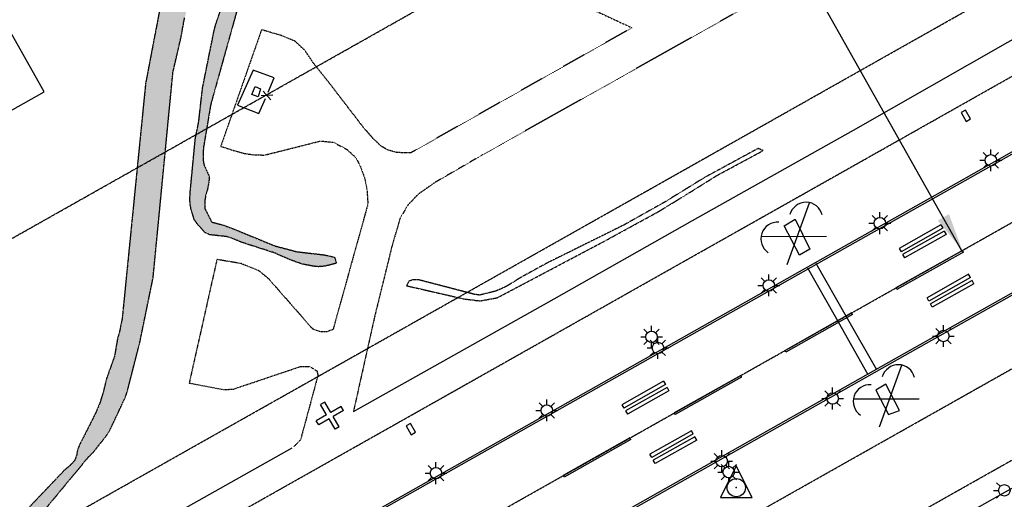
# Model space of a CAD drawing. Header units: feet. Extents: x 0 to 208040, y 0 to 211214.
# Tile 57 of 71: x 198182 to 199729, y 202214 to 202967. Entities that reach past the tile are written whole.
import ezdxf

# ---------------------------------------------------------------- set-up
doc = ezdxf.new("R2010")
doc.units = ezdxf.units.FT
doc.header["$LTSCALE"] = 0.5
doc.header["$MEASUREMENT"] = 0
doc.header["$XCLIPFRAME"] = 0
for name, pattern in [('CENTER2', [1.125, 0.75, -0.125, 0.125, -0.125]), ('HIDDEN2', [0.1875, 0.125, -0.0625]), ('PHANTOM2', [1.25, 0.625, -0.125, 0.125, -0.125, 0.125, -0.125])]:
    doc.linetypes.add(name, pattern=pattern)
doc.layers.get('0').update_dxf_attribs({"linetype": 'CONTINUOUS'})
for name, color, linetype in [('1-OFA', 13, 'CENTER2'), ('1-RSA', 13, 'CENTER2'), ('1-RUNWAYCL', 5, 'CENTER2'), ('1-SIGNS', 5, 'CONTINUOUS'), ('ABBANDONTW', 5, 'HIDDEN2'), ('AIR-MARKING', 5, 'CONTINUOUS'), ('AIR-PAVED', 1, 'CONTINUOUS'), ('E-EXCAVATE', 11, 'CONTINUOUS'), ('E-NEWMARKING', 5, 'CONTINUOUS'), ('f-apboundarytext', 42, 'CONTINUOUS'), ('F-BRL', 110, 'PHANTOM2'), ('FENCE', 11, 'CONTINUOUS'), ('HV-CONTROL', 11, 'CONTINUOUS'), ('image', 7, 'CONTINUOUS'), ('MISC-OBJECT', 11, 'CONTINUOUS'), ('MISC-UTILITY', 11, 'CONTINUOUS'), ('NEWCLOSEDSYM', 1, 'CONTINUOUS'), ('RUNWAYLIGHTS', 11, 'CONTINUOUS'), ('STREAM', 11, 'PHANTOM2'), ('TRACT1AREA', 3, 'CONTINUOUS'), ('Water', 5, 'CONTINUOUS')]:
    doc.layers.add(name, color=color, linetype=linetype)
picture_1 = doc.add_image_def('image1.jpg', size_in_pixel=(2000, 2400))

# ---------------------------------------------------------------- blocks, each defined once
blk = doc.blocks.new('FENCTICK', base_point=(196004.4, 202230.9))
for p, q in [((196000.4, 202222.9), (196008.4, 202238.9)), ((196008.4, 202222.9), (196000.4, 202238.9))]:
    blk.add_line(p, q)
blk = doc.blocks.new('HV-CONTROL', base_point=(0, 18.8))
blk.add_lwpolyline([(-25.1, 3.2), (24.9, 3.2), (-0.1, 53.2)], close=True)
blk.add_circle((-0.1, 18.8), 14.4)
blk.add_point((-0.1, 18.8))

msp = doc.modelspace()

# ---------------------------------------------------------------- hatches: boundary and pattern name
at = {"layer": 'Water'}
h = msp.add_hatch(dxfattribs=at)
h.set_pattern_fill('DOTS', color=256, scale=200, angle=20, style=0)
h.paths.add_polyline_path([(198379.3, 202500), (198391.9, 202561.8), (198423, 202884), (198435.5, 202938.1), (198441.4, 202969.5), (198449.5, 202998.8), (198462.9, 203042.9), (198472.8, 203083), (198500.1, 203149.7), (198541.1, 203221.3), (198574.2, 203269.2), (198580.5, 203275.9), (198594.4, 203284.5), (198602.6, 203291.6), (198611.6, 203316.2), (198634.6, 203359.2), (198656, 203388.3), (198666.2, 203399.7), (198695, 203423.6), (198703, 203428.8), (198714.2, 203434.4), (198739.3, 203444.5), (198769.5, 203460.5), (198795.5, 203472), (198858.1, 203508.3), (198925.7, 203552), (198975.2, 203579.3), (199022.7, 203608.8), (199211, 203747.8), (199288.9, 203795), (199405.4, 203857.8), (199538.4, 203912.3), (199546.3, 203916.4), (199565.1, 203928.1), (199573.2, 203931.4), (199613.2, 203943.8), (199620.1, 203948.2), (199621.7, 203956.7), (199621.6, 203965), (199619.1, 203973), (199611.1, 203990.6), (199602.4, 204006.2), (199588.4, 204023.8), (199561.3, 204067.1), (199549.4, 204091.8), (199539, 204107.8), (199519, 204131.9), (199492.9, 204157.7), (199487.6, 204163.8), (199482.7, 204171.2), (199468.7, 204194.8), (199453.8, 204215.5), (199436.1, 204245.3), (199419.7, 204265.6), (199411.4, 204273.6), (199380, 204296.6), (199373.3, 204303.1), (199365.4, 204313.8), (199360.9, 204323), (199348.7, 204350.7), (199344.4, 204358.4), (199334.2, 204373.8), (199330.6, 204381.1), (199324, 204387.3), (199315.2, 204394), (199279.6, 204436.2), (199270.3, 204451.6), (199232.8, 204506.5), (199211.9, 204538.8), (199177.8, 204583), (199154.6, 204607.4), (199147.9, 204613.1), (199138.1, 204620.2), (199122.6, 204629.1), (199110.3, 204637.1), (199086.9, 204643.4), (199053.8, 204645.7), (199045.1, 204644.9), (199036.5, 204641.9), (199025.6, 204636.5), (199015.8, 204632.5), (199005.4, 204629.7), (198992.6, 204628.2), (198945.6, 204626.5), (198883.3, 204612.6), (198823.1, 204591), (198766.6, 204573.7), (198721.6, 204554.5), (198702.3, 204548.5), (198639.2, 204536.7), (198630.9, 204533.7), (198610.7, 204521.9), (198602.9, 204518.8), (198584.4, 204515.4), (198551, 204513.7), (198532.8, 204514.8), (198524.5, 204514.3), (198516, 204512.9), (198522.8, 204508.2), (198541.7, 204506.8), (198568.5, 204506.2), (198576.8, 204505.4), (198580.4, 204498.1), (198579.9, 204489.6), (198586.6, 204497.8), (198589.3, 204504.3), (198618, 204513.7), (198625.9, 204517.5), (198635.6, 204523.3), (198646.2, 204528.5), (198654, 204531.5), (198665.3, 204535.1), (198714.1, 204543.4), (198722.6, 204545.6), (198747, 204550.6), (198755.9, 204554.1), (198787.6, 204571.8), (198831, 204586), (198859.9, 204594.3), (198868, 204597.4), (198910.5, 204610.3), (198935.2, 204616.4), (198944.7, 204617.6), (199005.7, 204619.1), (199020, 204622.5), (199027.6, 204626.1), (199042.9, 204633.9), (199064.5, 204636.4), (199073.6, 204636.9), (199095.1, 204630.8), (199121.1, 204618.1), (199148.7, 204595.4), (199170, 204570.6), (199204.8, 204525.8), (199233, 204482.5), (199245.5, 204462.9), (199287.5, 204399.5), (199295, 204390.8), (199301.2, 204384.6), (199328.8, 204359), (199335.9, 204351.1), (199343.3, 204341), (199352.8, 204325.4), (199366, 204299.5), (199371.6, 204290.4), (199377.9, 204283.4), (199395.8, 204270.7), (199402.8, 204265), (199419.5, 204248.7), (199426.3, 204240.8), (199433.9, 204229.9), (199439.2, 204220), (199440.8, 204211.8), (199442.1, 204199.4), (199452.6, 204168.4), (199461.4, 204150.4), (199467.5, 204143.9), (199509.9, 204114.8), (199530.1, 204097.9), (199538.4, 204086.7), (199545.8, 204074.5), (199565.6, 204040.7), (199570.5, 204032.7), (199590.8, 203991.7), (199595.5, 203984.3), (199601.1, 203977.9), (199605.5, 203970.8), (199608.3, 203963), (199609.2, 203954.9), (199603.7, 203951), (199592.9, 203947.9), (199586.8, 203945.2), (199576.9, 203943.7), (199568.2, 203943.7), (199551, 203946.3), (199513.8, 203933.1), (199506.5, 203929.7), (199430, 203903), (199421.8, 203901.3), (199398.1, 203897.9), (199389.1, 203895.8), (199380.2, 203892.3), (199369.7, 203886.6), (199359.7, 203880), (199297.9, 203846.2), (199290.7, 203841.5), (199257.5, 203821.5), (199207.9, 203786.7), (199107.1, 203720.3), (199037.2, 203672.9), (199030.6, 203667.6), (199022.9, 203660.2), (199017.5, 203653.5), (199010.6, 203646.4), (199000.2, 203638.2), (198977.6, 203625.3), (198962, 203613.6), (198954.7, 203609.7), (198936.7, 203603.8), (198928.5, 203602.7), (198933.2, 203609.5), (198927.6, 203615.4), (198919.8, 203618.5), (198910.3, 203620.5), (198898.6, 203621.6), (198878.3, 203622.4), (198871.8, 203627.3), (198865.1, 203621.7), (198857.4, 203619.5), (198848.8, 203619.2), (198840.6, 203618.1), (198835.9, 203607.2), (198812.9, 203599.4), (198819.6, 203594.2), (198827.3, 203590.6), (198833.9, 203586), (198834.5, 203577.9), (198832.9, 203569.4), (198830.8, 203561.6), (198826.2, 203552.3), (198815.6, 203535.9), (198809.4, 203529.7), (198798.4, 203529.4), (198791, 203533.8), (198780.4, 203537.8), (198767.5, 203538.4), (198757.2, 203537), (198746.2, 203534), (198706.6, 203520.4), (198697.3, 203518.6), (198689.2, 203518), (198678.6, 203519.3), (198648.8, 203527.4), (198640.5, 203528.4), (198629.6, 203528.9), (198618, 203528.4), (198594.3, 203524.9), (198586.4, 203522.7), (198578.3, 203519.7), (198561.6, 203510.2), (198555.2, 203504.4), (198558.5, 203496.6), (198566.8, 203493.7), (198575, 203492.4), (198586.4, 203494.5), (198600.2, 203504.2), (198608, 203507.3), (198617.7, 203507.7), (198664.8, 203500.4), (198681.6, 203496.5), (198685.1, 203488.1), (198680.2, 203481), (198658.7, 203475.2), (198650.9, 203471.7), (198629.3, 203453.3), (198623.4, 203447.4), (198616.2, 203438.9), (198604.1, 203421.8), (198599.2, 203411.5), (198596.3, 203403.5), (198592.3, 203395.8), (198584.6, 203392.8), (198578.1, 203398.2), (198569.3, 203398.7), (198565.1, 203391.1), (198562.7, 203373.6), (198560.8, 203364.9), (198555.6, 203352.8), (198553.3, 203344.9), (198551.4, 203336), (198550.5, 203326.2), (198550.8, 203317.5), (198558.2, 203313.1), (198563.2, 203306.5), (198555.1, 203292.2), (198544.5, 203295.6), (198513.2, 203311.6), (198506.4, 203316.5), (198480.7, 203349), (198475.5, 203356.7), (198462.5, 203390.3), (198458.1, 203397.5), (198447.7, 203401.1), (198439.5, 203402.4), (198433.3, 203396.5), (198436.8, 203361.6), (198443.3, 203347.3), (198456.6, 203328.4), (198461.9, 203322.3), (198477.8, 203309), (198484.2, 203302.8), (198498.2, 203285.1), (198497.9, 203276.6), (198492.6, 203266), (198489.3, 203256.4), (198490.7, 203248), (198490.4, 203235.9), (198483.1, 203214.9), (198479.5, 203207.4), (198459.8, 203171.4), (198456.6, 203163.4), (198449.3, 203139.4), (198445.5, 203129.8), (198431.5, 203097.3), (198420.7, 203061.8), (198413.3, 203040.5), (198380.2, 202867.1), (198343.6, 202500)])
h = msp.add_hatch(dxfattribs=at)
h.set_pattern_fill('DOTS', color=256, scale=200, angle=20, style=0)
h.paths.add_polyline_path([(198680, 202584.3), (198669, 202581.3), (198661, 202579.6), (198651.6, 202578.8), (198643.3, 202579.6), (198625.4, 202583.1), (198607.5, 202589.6), (198581.5, 202600.9), (198532.2, 202616.7), (198515.4, 202623.6), (198507.3, 202626), (198480.8, 202629), (198473.1, 202632.6), (198461.7, 202645.7), (198456.7, 202652.6), (198451.7, 202668.7), (198450, 202676.9), (198449.7, 202684.9), (198450.1, 202694.6), (198458.2, 202779.4), (198463.6, 202806.2), (198469.6, 202859.3), (198487.9, 202950.7), (198490.7, 202960.4), (198517, 203035.8), (198528.5, 203076.3), (198569.6, 203181.4), (198573.5, 203189.1), (198638.6, 203280.7), (198686.5, 203337.7), (198720.5, 203372.2), (198752.8, 203396.5), (198761.1, 203401.7), (198823.2, 203434.8), (198830.9, 203439.8), (198966.4, 203513.6), (198975.9, 203519.7), (199011.1, 203537.9), (199033, 203552), (199075.8, 203576.2), (199153.7, 203627), (199160.8, 203630.9), (199196.7, 203656.1), (199257.8, 203703.2), (199375.3, 203772.6), (199382.6, 203776.2), (199390.4, 203778.7), (199385.4, 203771.6), (199284.7, 203698), (199204.4, 203643.9), (199037, 203536.4), (199016, 203524.9), (198952.8, 203485.4), (198932.6, 203475.7), (198876.3, 203441.2), (198858.8, 203431.6), (198851.7, 203426.8), (198849.6, 203419), (198857.8, 203420.4), (198864.4, 203425.4), (198872, 203428.7), (198878.2, 203423.6), (198879, 203415.2), (198865.4, 203352.1), (198853.7, 203329.8), (198848.8, 203323.3), (198839.4, 203314), (198830.9, 203307), (198815, 203291.3), (198807.8, 203285.8), (198778.8, 203253.8), (198765.7, 203233.3), (198756.8, 203215.4), (198752.1, 203208), (198745.7, 203199.8), (198737.9, 203197.3), (198734.4, 203205.1), (198732.7, 203216.8), (198718, 203239.9), (198711.2, 203245.1), (198702.9, 203247.7), (198681.5, 203251.8), (198674, 203254.9), (198666.6, 203258.8), (198658.8, 203261.7), (198650.3, 203259.8), (198640.1, 203244.6), (198605, 203204.7), (198590.8, 203184.3), (198582.3, 203168.2), (198568, 203134.6), (198532.5, 203038.1), (198525.9, 203013.5), (198531, 203007.1), (198530.6, 202997.8), (198525.4, 202987.2), (198482.5, 202833.7), (198471.2, 202766.6), (198470.4, 202757.9), (198470.4, 202746.6), (198472, 202737.9), (198480.1, 202720.8), (198479.6, 202712.2), (198477, 202699), (198474.3, 202689.6), (198473, 202680.9), (198473.1, 202670.4), (198484, 202649), (198502.3, 202644.1), (198520.2, 202637.4), (198583.5, 202611.4), (198617.5, 202602.4), (198661.3, 202597.3), (198677.1, 202593.7)])
h.paths.add_polyline_path([(198670.4, 203282.4), (198679.1, 203274.8), (198687, 203273), (198695.2, 203274.7), (198701.8, 203279.5), (198709.4, 203283.1), (198725.4, 203282.4), (198734, 203282.7), (198741.9, 203280.6), (198750.1, 203280.1), (198758.1, 203282.3), (198757.3, 203290.4), (198750.7, 203295.1), (198743.3, 203298.7), (198735.3, 203296.5), (198727.2, 203293.5), (198723.3, 203300.5), (198727, 203308.3), (198734.4, 203312.7), (198742.3, 203314.6), (198743.7, 203323.9), (198747.4, 203332.1), (198756.6, 203339), (198760.6, 203347), (198768.8, 203348.4), (198771.8, 203340.1), (198779.5, 203336.7), (198789.3, 203346.8), (198797.7, 203348.4), (198806.7, 203344.1), (198814.6, 203342.5), (198825.1, 203342.6), (198842.4, 203347.2), (198849.8, 203351.6), (198841.2, 203357), (198834.2, 203362.7), (198827.1, 203366.6), (198778.2, 203369.5), (198770.2, 203369.2), (198762, 203367.5), (198749.5, 203363), (198712.9, 203338.5), (198705.6, 203332.2), (198684, 203304.4), (198673, 203287.5)], flags=16)
h = msp.add_hatch(dxfattribs=at)
h.set_pattern_fill('DOTS', color=256, scale=200, angle=20, style=0)
h.paths.add_polyline_path([(198343.6, 202500), (198343.3, 202497.1), (198339, 202476.3), (198336.3, 202467.9), (198331.1, 202437.8), (198318.9, 202403.5), (198314.1, 202383.9), (198308.7, 202365.9), (198301.8, 202349.3), (198275.8, 202298.1), (198273, 202290.5), (198271.7, 202282.3), (198268.6, 202274.3), (198261.7, 202266.9), (198252.7, 202259.4), (198186.1, 202189.4), (198157, 202164.7), (198149.1, 202159.8), (198140.5, 202156.8), (198130.8, 202156.1), (198120.3, 202153.3), (198112, 202147.1), (198103.7, 202138.5), (198095.9, 202132.8), (198085.5, 202128.1), (198074.5, 202125.1), (198065, 202123.8), (198041.1, 202123.6), (197987.1, 202128.4), (197923, 202143.1), (197889, 202146.8), (197880.2, 202150.3), (197869.2, 202155.9), (197858.3, 202160.1), (197831, 202163.2), (197810.5, 202162.6), (197794, 202157.7), (197786.2, 202154.4), (197776.5, 202151.6), (197765.2, 202151.5), (197752.6, 202154.3), (197744.8, 202156.6), (197735.9, 202156.6), (197728.5, 202151.7), (197720.6, 202144.1), (197682.4, 202128.6), (197673.8, 202126.2), (197635.7, 202119.8), (197619, 202118.9), (197599.5, 202116.9), (197582.5, 202121.5), (197573.7, 202122), (197558.3, 202121.3), (197513.1, 202102.4), (197498.8, 202093.2), (197487.4, 202088.1), (197436, 202071.9), (197427, 202070.4), (197415.5, 202070.9), (197409.6, 202076.5), (197407.4, 202084.8), (197399.1, 202081.8), (197391.4, 202073.9), (197383.1, 202074.7), (197368.5, 202084.9), (197360.2, 202088.1), (197352.3, 202089.6), (197330.8, 202091.6), (197322.7, 202094.2), (197314.8, 202096), (197309.9, 202089.5), (197309.7, 202081.4), (197316.5, 202077.1), (197324, 202074), (197335, 202068.1), (197339.4, 202060.5), (197334.8, 202053.9), (197325.2, 202051.3), (197268.8, 202045.5), (197243.3, 202047.6), (197235.3, 202048.9), (197227.6, 202051.7), (197220.3, 202057.2), (197217.7, 202066.9), (197219.2, 202077.2), (197213.6, 202086), (197202.3, 202086), (197193.6, 202084.9), (197171.5, 202074.6), (197163.7, 202072.1), (197092, 202071), (197081.4, 202069.5), (197071.7, 202066.4), (196950, 202044.1), (196929.2, 202042.3), (196901.2, 202044.1), (196849.6, 202054.5), (196841.6, 202055.5), (196836.2, 202049), (196829.1, 202044.8), (196820, 202045.1), (196795.1, 202056.8), (196705, 202089.8), (196653.2, 202103.7), (196583.2, 202106.9), (196566.2, 202106.1), (196554.8, 202104.2), (196545.6, 202104), (196509, 202107.9), (196500.1, 202108), (196500.1, 202063), (196562, 202066), (196675.2, 202059.8), (196688.9, 202057.8), (196700.5, 202055.1), (196734.8, 202043.3), (196847.2, 201997.3), (196857.5, 201994.7), (196871.5, 201992.3), (196903.2, 201990), (196926.1, 201991.6), (196978.2, 202006.6), (197008.5, 202012.1), (197232.1, 202008.4), (197308, 202002.2), (197324.9, 202002.2), (197333.6, 202003.3), (197387.7, 202014.4), (197485.6, 202042.9), (197494, 202046.2), (197589.7, 202072.2), (197630.1, 202079.2), (197714.1, 202102.9), (197839.9, 202121), (197883.4, 202120.8), (198030.8, 202108.2), (198039.4, 202108.2), (198067.1, 202112.1), (198088.7, 202116.6), (198097.1, 202119.5), (198108.6, 202125.7), (198117.2, 202131.4), (198135.4, 202139.9), (198152.3, 202148.8), (198160.7, 202149.6), (198168.7, 202151.3), (198174.9, 202157.7), (198207.5, 202182), (198220.8, 202196.1), (198290.3, 202279.8), (198297.3, 202286.7), (198318.6, 202313.4), (198323.9, 202321.8), (198347.6, 202372.4), (198350.8, 202381), (198371, 202459.6), (198379.3, 202500)])

# ---------------------------------------------------------------- linework, layer by layer
at = {"layer": '1-OFA'}
for p, q in [((196356.1, 201112.4), (200817, 203627.9)), ((196652.5, 200533.3), (201136.3, 203061.7))]:
    msp.add_line(p, q, dxfattribs=at)
at = {"layer": '1-RSA'}
for p, q in [((196513.8, 201057.8), (200878.4, 203519)), ((196467.9, 200572.7), (201074.9, 203170.6))]:
    msp.add_line(p, q, dxfattribs=at)
at = {"layer": '1-RUNWAYCL'}
msp.add_line((194428.7, 199652.5), (203328.5, 204671), dxfattribs=at)
at = {"layer": '1-SIGNS'}
for p, q in [((199668.5, 202824.7), (199661.5, 202820.8)), ((199661.5, 202820.8), (199669.4, 202806.8)), ((199676.3, 202810.8), (199668.5, 202824.7)), ((199669.4, 202806.8), (199676.3, 202810.8)), ((198796.3, 202332.8, 8.8), (198789.3, 202328.9, 8.8)), ((198804.1, 202318.9, 8.8), (198796.3, 202332.8, 8.8)), ((198789.3, 202328.9, 8.8), (198797.1, 202315, 8.8)), ((198797.1, 202315, 8.8), (198804.1, 202318.9, 8.8))]:
    msp.add_line(p, q, dxfattribs=at)
at = {"layer": 'ABBANDONTW'}
for p, q in [((198929.3, 203053.8, 8.3), (199144.3, 202954, 8.3)), ((199144.3, 202954, 8.3), (198796.5, 202757.5, 8.3)), ((198562.2, 202950.9, 8.3), (198498.1, 202767.9, 8.3)), ((198592.2, 202942.2, 8.3), (198562.2, 202950.9, 8.3)), ((198614.7, 202933.1, 8.3), (198592.2, 202942.2, 8.3)), ((198630.3, 202918.5, 8.3), (198614.7, 202933.1, 8.3)), ((198644, 202898.2, 8.3), (198630.3, 202918.5, 8.3)), ((198669.2, 202866.7, 8.3), (198644, 202898.2, 8.3)), ((198722.4, 202797.4, 8.3), (198669.2, 202866.7, 8.3)), ((198737.4, 202780.2, 8.3), (198722.4, 202797.4, 8.3)), ((198498.1, 202767.9, 8.3), (198518.9, 202761.2, 8.3)), ((198566.8, 202754.1, 8.3), (198655, 202776.2, 8.3)), ((198655, 202776.2, 8.3), (198675.2, 202774.1, 8.3)), ((198675.2, 202774.1, 8.3), (198695.9, 202763.3, 8.3)), ((198750.5, 202767.9, 8.3), (198737.4, 202780.2, 8.3)), ((198760.2, 202762.2, 8.3), (198750.5, 202767.9, 8.3)), ((198518.9, 202761.2, 8.3), (198535.1, 202756.7, 8.3)), ((198535.1, 202756.7, 8.3), (198549.7, 202754.6, 8.3)), ((198549.7, 202754.6, 8.3), (198566.8, 202754.1, 8.3)), ((198695.9, 202763.3, 8.3), (198710.3, 202750.2, 8.3)), ((198710.3, 202750.2, 8.3), (198717.3, 202736.7, 8.3)), ((198774.3, 202758.2, 8.3), (198760.2, 202762.2, 8.3)), ((198787.4, 202757.6, 8.3), (198774.3, 202758.2, 8.3)), ((198796.5, 202757.5, 8.3), (198787.4, 202757.6, 8.3)), ((198717.3, 202736.7, 8.3), (198724.6, 202717, 8.3)), ((198724.6, 202717, 8.3), (198728, 202698.4, 8.3)), ((198728, 202698.4, 8.3), (198729.3, 202677.1, 8.3)), ((198729.3, 202677.1, 8.3), (198680.1, 202500, 8.3))]:
    msp.add_line(p, q, dxfattribs=at)
for points, elevation in [([(200733.5, 203644.1), (200663.8, 203646.1), (200557.8, 203654), (200524.7, 203653.8), (200491.4, 203644.3), (200447.3, 203620.2), (200094.7, 203424), (199681.1, 203189.3), (199282.9, 202964), (198909.4, 202754.4), (198835.2, 202711.3), (198808.5, 202692.8), (198792.2, 202675.6), (198779.7, 202654.5), (198766.7, 202609.5), (198739.8, 202500)], 8.3), ([(198626, 202500), (198573.3, 202560), (198558.3, 202572.2), (198530.2, 202583.6), (198492.1, 202590.1), (198471.9, 202500)], 9.4), ([(198471.9, 202500), (198448.5, 202396.1), (198503.3, 202385.7), (198518.4, 202386.7), (198622.8, 202421.9), (198638.1, 202422.1), (198649.5, 202414.9), (198650.8, 202408.3), (198623.5, 202307), (198612.3, 202295.7)], 9.4), ([(198674.6, 202480.1), (198664.3, 202476.5), (198655.5, 202476.3), (198642.7, 202480.9), (198626, 202500)], 9.4), ([(198680.1, 202500), (198674.6, 202480.1)], 8.3), ([(198739.8, 202500), (198706.6, 202351.4)], 8.3)]:
    msp.add_lwpolyline(points, dxfattribs=dict(at, elevation=elevation))
at = {"layer": 'AIR-MARKING'}
for points, elevation in [([(199481.6, 202500), (199433.9, 202583.9)], 12.9), ([(199464, 202500), (199420.7, 202576.5)], 12.6), ([(198240.1, 201035.4), (199182.2, 201908.6), (199199.8, 201922.2), (199224.7, 201939.2), (199260.2, 201959.6), (200219, 202500)], 15.3), ([(199515.5, 202409), (199464, 202500)], 12.6), ([(199529, 202416.6), (199481.6, 202500)], 12.9)]:
    msp.add_lwpolyline(points, dxfattribs=dict(at, elevation=elevation))
at = {"layer": 'AIR-PAVED'}
for points, elevation in [([(198706.6, 202351.4), (199021.9, 202528.3), (199239.3, 202651.5), (199492.2, 202793.4), (199735.1, 202931.4), (200093.9, 203133.2), (200470.8, 203345.2), (200770.7, 203514.4), (200786, 203523.9)], 8.3), ([(198609.8, 202293.9), (197949.5, 201922.6), (197414, 201610.7)], 9.4)]:
    msp.add_lwpolyline(points, dxfattribs=dict(at, elevation=elevation))
at = {"layer": 'E-EXCAVATE'}
for p, q in [((199388.1, 202582.5), (199423.4, 202679.3)), ((199450.2, 202626), (199347.2, 202625.9)), ((199533.1, 202327.4), (199568.5, 202424.2)), ((199595.3, 202370.9), (199492.2, 202370.8))]:
    msp.add_line(p, q, dxfattribs=at)
for centre, start, end in [((199417.7, 202653.8), 13.8275, 164.272), ((199373.1, 202622.6), 85.7324, 236.1769), ((199562.8, 202398.7), 13.8275, 164.272), ((199518.1, 202367.4), 85.7324, 236.1769)]:
    msp.add_arc(centre, 26.2, start, end, dxfattribs=at)
at = {"layer": 'E-NEWMARKING'}
for p, q in [((200931.5, 203430.1), (199653.5, 202709.6)), ((200933, 203427.5), (199655, 202707)), ((199653.5, 202709.6), (199476.7, 202609.9)), ((199655, 202707), (199478.2, 202607.3)), ((199629.5, 202644.4), (199564.2, 202607.6)), ((199629.5, 202644.4), (199632.5, 202639.2)), ((199632.5, 202639.2), (199567.1, 202602.4)), ((199634.9, 202634.8), (199569.6, 202598)), ((199637.9, 202629.6), (199572.5, 202592.8)), ((199634.9, 202634.8), (199637.9, 202629.6)), ((199476.7, 202609.9), (198112.4, 201840.8)), ((199478.2, 202607.3), (198113.8, 201838.2)), ((199663.5, 202604.5), (199559, 202545.5)), ((199665, 202601.8), (199560.5, 202542.9)), ((199564.2, 202607.6), (199567.1, 202602.4)), ((199569.6, 202598), (199572.5, 202592.8)), ((199663.5, 202604.5), (199664.3, 202603.2)), ((199665, 202601.8), (199664.3, 202603.2)), ((199673.2, 202566.9), (199607.9, 202530.1)), ((199676.2, 202561.7), (199673.2, 202566.9)), ((199676.2, 202561.7), (199610.8, 202524.8)), ((199678.6, 202557.3), (199613.3, 202520.5)), ((199681.6, 202552.1), (199616.2, 202515.2)), ((199681.6, 202552.1), (199678.6, 202557.3)), ((199559, 202545.5), (199559.7, 202544.2)), ((199560.5, 202542.9), (199559.7, 202544.2)), ((199748.3, 202541.5), (199571.5, 202441.8)), ((199749.8, 202538.9), (199573, 202439.2)), ((199610.8, 202524.8), (199607.9, 202530.1)), ((199616.2, 202515.2), (199613.3, 202520.5)), ((199489.3, 202506.2), (199384.8, 202447.3)), ((199490.8, 202503.6), (199386.2, 202444.7)), ((199489.3, 202506.2), (199490, 202504.9)), ((199490.8, 202503.6), (199490, 202504.9)), ((199571.5, 202441.8), (198207.2, 201672.6)), ((199384.8, 202447.3), (199385.5, 202446)), ((199386.2, 202444.7), (199385.5, 202446)), ((199573, 202439.2), (198208.6, 201670)), ((199194, 202398.9), (199128.6, 202362)), ((199194, 202398.9), (199196.9, 202393.6)), ((199315.1, 202408), (199210.5, 202349.1)), ((199316.5, 202405.4), (199212, 202346.5)), ((199315.1, 202408), (199315.8, 202406.7)), ((199316.5, 202405.4), (199315.8, 202406.7)), ((199196.9, 202393.6), (199131.6, 202356.8)), ((199199.4, 202389.3), (199134, 202352.5)), ((199202.3, 202384.1), (199137, 202347.2)), ((199199.4, 202389.3), (199202.3, 202384.1)), ((199128.6, 202362), (199131.6, 202356.8)), ((199134, 202352.5), (199137, 202347.2)), ((199210.5, 202349.1), (199211.3, 202347.8)), ((199212, 202346.5), (199211.3, 202347.8)), ((199237.7, 202321.3), (199172.3, 202284.5)), ((199240.6, 202316.1), (199237.7, 202321.3)), ((199140.9, 202309.8), (199036.3, 202250.9)), ((199142.3, 202307.2), (199037.8, 202248.3)), ((199140.9, 202309.8), (199141.6, 202308.5)), ((199142.3, 202307.2), (199141.6, 202308.5)), ((199240.6, 202316.1), (199175.3, 202279.3)), ((199243.1, 202311.8), (199177.7, 202274.9)), ((199246, 202306.5), (199180.7, 202269.7)), ((199246, 202306.5), (199243.1, 202311.8)), ((199175.3, 202279.3), (199172.3, 202284.5)), ((199180.7, 202269.7), (199177.7, 202274.9)), ((199036.3, 202250.9), (199037.1, 202249.6)), ((199037.8, 202248.3), (199037.1, 202249.6))]:
    msp.add_line(p, q, dxfattribs=at)
at = {"layer": 'f-apboundarytext'}
msp.add_line((199662.8, 202603.9), (199048.8, 203692.7), dxfattribs=at)
msp.add_solid([(199642.4, 202661.3), (199625, 202651.4), (199663.3, 202604.2)], dxfattribs=at)
at = {"layer": 'F-BRL', "ltscale": 2}
msp.add_line((196948.5, 201934.3), (200997.7, 204217.7), dxfattribs=at)
at = {"layer": 'FENCE', "elevation": 12.6}
for points in [[(198572.5, 202853.1), (198582.1, 202875.5), (198549.1, 202887.7), (198524.4, 202832.3)], [(198524.4, 202832.3), (198558.1, 202819.2), (198568.2, 202842.9)]]:
    msp.add_lwpolyline(points, dxfattribs=at)
at = {"layer": 'MISC-OBJECT'}
for points, elevation in [([(199407.5, 202596.8), (199383.3, 202643), (199400.7, 202653.7), (199423.7, 202606.3)], 12.9), ([(199564.5, 202352.9), (199543.1, 202394.3), (199527.7, 202385), (199547.2, 202346.5)], 11.8)]:
    msp.add_lwpolyline(points, close=True, dxfattribs=dict(at, elevation=elevation))
at = {"layer": 'MISC-UTILITY', "elevation": 17.4}
msp.add_lwpolyline([(198556.7, 202845.5), (198547.2, 202849.2), (198552.1, 202861.9), (198560.6, 202857.9)], close=True, dxfattribs=at)
at = {"layer": 'NEWCLOSEDSYM'}
for p, q in [((198661.5, 202366.2), (198655, 202362.4)), ((198670.9, 202350), (198661.5, 202366.2)), ((198664.5, 202346.2), (198655, 202362.4)), ((198687.1, 202359.5), (198670.9, 202350)), ((198690.9, 202353), (198674.7, 202343.5)), ((198690.9, 202353), (198687.1, 202359.5)), ((198664.5, 202346.2), (198648.3, 202336.7)), ((198652.1, 202330.3), (198648.3, 202336.7)), ((198668.3, 202339.8), (198652.1, 202330.3)), ((198677.8, 202323.6), (198668.3, 202339.8)), ((198684.2, 202327.4), (198674.7, 202343.5)), ((198684.2, 202327.4), (198677.8, 202323.6))]:
    msp.add_line(p, q, dxfattribs=at)
at = {"layer": 'RUNWAYLIGHTS'}
for p, q in [((199701.8, 202752.2), (199696.1, 202758)), ((199708.2, 202754.9), (199708.2, 202763)), ((199714.5, 202752.2), (199720.3, 202758)), ((199691.1, 202745.9), (199699.2, 202745.9)), ((199701.8, 202739.5), (199696.1, 202733.8)), ((199708.2, 202728.8), (199708.2, 202736.9)), ((199714.5, 202739.5), (199720.3, 202733.8)), ((199717.2, 202745.9), (199725.3, 202745.9)), ((199527.4, 202653.5), (199521.7, 202659.2)), ((199533.8, 202656.1), (199533.8, 202664.2)), ((199540.2, 202653.5), (199545.9, 202659.2)), ((199516.7, 202647.1), (199524.8, 202647.1)), ((199542.8, 202647.1), (199550.9, 202647.1)), ((199527.4, 202640.8), (199521.7, 202635)), ((199533.8, 202630), (199533.8, 202638.1)), ((199540.2, 202640.8), (199545.9, 202635)), ((199359.4, 202558.4), (199359.4, 202566.5)), ((199342.3, 202549.4), (199350.4, 202549.4)), ((199353, 202555.7), (199347.3, 202561.5)), ((199365.8, 202555.7), (199371.5, 202561.5)), ((199368.4, 202549.4), (199376.5, 202549.4)), ((199353, 202543), (199347.3, 202537.3)), ((199359.4, 202532.3), (199359.4, 202540.4)), ((199365.8, 202543), (199371.5, 202537.3)), ((199168.8, 202474.9), (199163.1, 202480.7)), ((199175.1, 202477.6), (199175.1, 202485.7)), ((199181.5, 202474.9), (199187.2, 202480.7)), ((199627.2, 202476.3), (199621.5, 202482)), ((199633.6, 202478.9), (199633.6, 202487)), ((199640, 202476.3), (199645.7, 202482)), ((199158, 202468.6), (199166.1, 202468.6)), ((199168.8, 202462.2), (199163.1, 202456.5)), ((199178.7, 202457.5), (199173, 202463.3)), ((199175.1, 202451.5), (199175.1, 202459.6)), ((199181.5, 202462.2), (199187.2, 202456.5)), ((199184.1, 202468.6), (199192.2, 202468.6)), ((199185.1, 202460.2), (199185.1, 202468.3)), ((199191.4, 202457.5), (199197.1, 202463.3)), ((199616.5, 202469.9), (199624.6, 202469.9)), ((199627.2, 202463.6), (199621.5, 202457.8)), ((199633.6, 202452.8), (199633.6, 202460.9)), ((199640, 202463.6), (199645.7, 202457.8)), ((199642.6, 202469.9), (199650.7, 202469.9)), ((199168, 202451.2), (199176.1, 202451.2)), ((199178.7, 202444.8), (199173, 202439.1)), ((199185.1, 202434.1), (199185.1, 202442.2)), ((199191.4, 202444.8), (199197.1, 202439.1)), ((199194.1, 202451.2), (199202.2, 202451.2)), ((199453.2, 202378.2), (199447.5, 202383.9)), ((199459.6, 202380.8), (199459.6, 202388.9)), ((199465.9, 202378.2), (199471.7, 202383.9)), ((199004.1, 202359.4), (198998.3, 202365.2)), ((199010.4, 202362.1), (199010.4, 202370.2)), ((199016.8, 202359.4), (199022.5, 202365.2)), ((199442.5, 202371.8), (199450.6, 202371.8)), ((199453.2, 202365.5), (199447.5, 202359.7)), ((199465.9, 202365.5), (199471.7, 202359.7)), ((199468.6, 202371.8), (199476.7, 202371.8)), ((198993.3, 202353.1), (199001.4, 202353.1)), ((199019.4, 202353.1), (199027.5, 202353.1)), ((199459.6, 202354.7), (199459.6, 202362.8)), ((199004.1, 202346.7), (198998.3, 202341)), ((199010.4, 202336), (199010.4, 202344.1)), ((199016.8, 202346.7), (199022.5, 202341)), ((199285.3, 202282.4), (199285.3, 202290.5)), ((198836.3, 202263.6), (198836.3, 202271.7)), ((199268.2, 202273.4), (199276.3, 202273.4)), ((199279, 202279.8), (199273.2, 202285.5)), ((199291.7, 202279.8), (199297.4, 202285.5)), ((199294.3, 202273.4), (199302.4, 202273.4)), ((199296.3, 202265.3), (199296.3, 202273.4)), ((198830, 202261), (198824.2, 202266.7)), ((198842.7, 202261), (198848.4, 202266.7)), ((199279, 202267.1), (199273.2, 202261.4)), ((199279.2, 202256.3), (199287.3, 202256.3)), ((199290, 202262.7), (199284.2, 202268.4)), ((199285.3, 202256.3), (199285.3, 202264.4)), ((199291.7, 202267.1), (199297.4, 202261.4)), ((199302.7, 202262.7), (199308.4, 202268.4)), ((199305.3, 202256.3), (199313.4, 202256.3)), ((198819.2, 202254.6), (198827.3, 202254.6)), ((198830, 202248.3), (198824.2, 202242.6)), ((198836.3, 202237.5), (198836.3, 202245.6)), ((198842.7, 202248.3), (198848.4, 202242.6)), ((198845.3, 202254.6), (198853.4, 202254.6)), ((199290, 202250), (199284.2, 202244.2)), ((199296.3, 202239.2), (199296.3, 202247.3)), ((199302.7, 202250), (199308.4, 202244.2)), ((199723, 202233.9), (199717.3, 202239.6)), ((199712.3, 202227.6), (199720.4, 202227.6)), ((199723, 202221.2), (199717.3, 202215.5))]:
    msp.add_line(p, q, dxfattribs=at)
for centre in [(199708.2, 202745.9), (199533.8, 202647.1), (199359.4, 202549.4), (199175.1, 202468.6), (199633.6, 202469.9), (199185.1, 202451.2), (199459.6, 202371.8), (199010.4, 202353.1), (199285.3, 202273.4), (198836.3, 202254.6), (199296.3, 202256.3), (199729.4, 202227.6)]:
    msp.add_circle(centre, 9, dxfattribs=at)
at = {"layer": 'STREAM', "elevation": 5}
for points in [[(198413.3, 203040.5), (198380.1, 202867.1), (198343.5, 202500)], [(198525.3, 202987.3), (198482.4, 202833.7), (198471.1, 202766.6), (198470.3, 202757.9), (198470.4, 202746.6), (198472, 202737.9), (198480.1, 202720.8), (198479.5, 202712.2), (198477, 202699), (198474.2, 202689.6), (198472.9, 202680.9), (198473, 202670.4), (198483.9, 202649), (198502.2, 202644.1), (198520.1, 202637.4), (198583.4, 202611.4), (198617.5, 202602.4), (198661.3, 202597.3), (198677, 202593.7), (198679.9, 202584.3), (198668.9, 202581.3), (198661, 202579.6), (198651.5, 202578.8), (198643.3, 202579.6), (198625.3, 202583.1), (198607.4, 202589.6), (198581.4, 202600.9), (198532.1, 202616.7), (198515.3, 202623.6), (198507.2, 202626), (198480.7, 202629), (198473, 202632.6), (198461.6, 202645.7), (198456.6, 202652.6), (198451.6, 202668.7), (198450, 202676.9), (198449.6, 202684.9), (198450, 202694.6), (198458.1, 202779.4), (198463.5, 202806.2), (198469.5, 202859.3), (198487.9, 202950.7), (198490.6, 202960.4), (198516.9, 203035.8)], [(198379.2, 202500), (198391.9, 202561.8), (198423, 202884), (198435.5, 202938.1), (198441.3, 202969.5)], [(198343.5, 202500), (198343.2, 202497.1), (198338.9, 202476.3), (198336.3, 202467.9), (198331.1, 202437.8), (198318.8, 202403.5), (198314, 202383.9), (198308.6, 202365.9), (198301.7, 202349.3), (198275.8, 202298.1), (198272.9, 202290.5), (198271.6, 202282.3), (198268.5, 202274.3), (198261.6, 202266.9), (198252.6, 202259.4), (198186.1, 202189.4)], [(198220.8, 202196.1), (198290.2, 202279.8), (198297.3, 202286.7), (198318.5, 202313.4), (198323.8, 202321.8), (198347.6, 202372.4), (198350.8, 202381), (198370.9, 202459.6), (198379.2, 202500)]]:
    msp.add_lwpolyline(points, dxfattribs=at)
msp.add_lwpolyline([(198790.1, 202548.9), (198880.5, 202528.2), (198905.7, 202525.1), (198932.7, 202530.1), (199101.9, 202619.4), (199186.2, 202665.5), (199229.4, 202691.9), (199278.3, 202722.4), (199350.3, 202761.1), (199342.5, 202764.5), (199258.1, 202718.7), (199196.6, 202680.8), (199131.8, 202644.4), (199011, 202584.6), (198970.6, 202562.5), (198946.9, 202547.8), (198930.4, 202540.5), (198905.2, 202534.2), (198897, 202535.3), (198808.2, 202558.4), (198799.9, 202558.4), (198793.5, 202555.8)], close=True, dxfattribs=at)
at = {"layer": 'TRACT1AREA', "color": 3}
for p, q in [((198220.6, 202853.3), (198095.1, 203076.1)), ((197515.6, 202456.2), (198220.6, 202853.3))]:
    msp.add_line(p, q, dxfattribs=at)

# ---------------------------------------------------------------- block references
at = {"layer": 'FENCE', "rotation": 66.92357225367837}
msp.add_blockref('FENCTICK', (198570.8, 202847.7), dxfattribs=at)
at = {"layer": 'HV-CONTROL'}
msp.add_blockref('HV-CONTROL', (199308.3, 202231.8), dxfattribs=at)

# ---------------------------------------------------------------- pictures from other files: only their frames are drawn
at = {"layer": 'image'}
image = msp.add_image(picture_1, insert=(189577.4, 187001.2), size_in_units=(14997.8, 17997.4), rotation=0.6, dxfattribs=at)
image.set_boundary_path([(132.996, 330.714), (430.192, 24.765), (1020.87, 15.748), (1441.694, 2.418), (1679.783, 17.58), (1693.604, 9.457), (1619.806, 230.729), (1548.014, 470.558), (1535.763, 774.424), (1569.421, 992.353), (1639.473, 1205.262), (1591.986, 1384.6), (1519.706, 1505.468), (1523.142, 1667.603), (1504.677, 1730.756), (1672.9, 1884.48), (1821.97, 1931.65), (1498.085, 2118.297), (960.466, 2148.074), (673.895, 2165.344), (458.475, 2163.088), (240.59, 2160.806), (87.062, 2055.378), (143.158, 1779.843), (140.638, 1536.635), (138.25, 1280.692), (130.08, 1093.17), (219.456, 785.044), (141.38, 497.97), (132.996, 330.714)])
image.dxf.flags = 15

doc.saveas('drawing.dxf')
